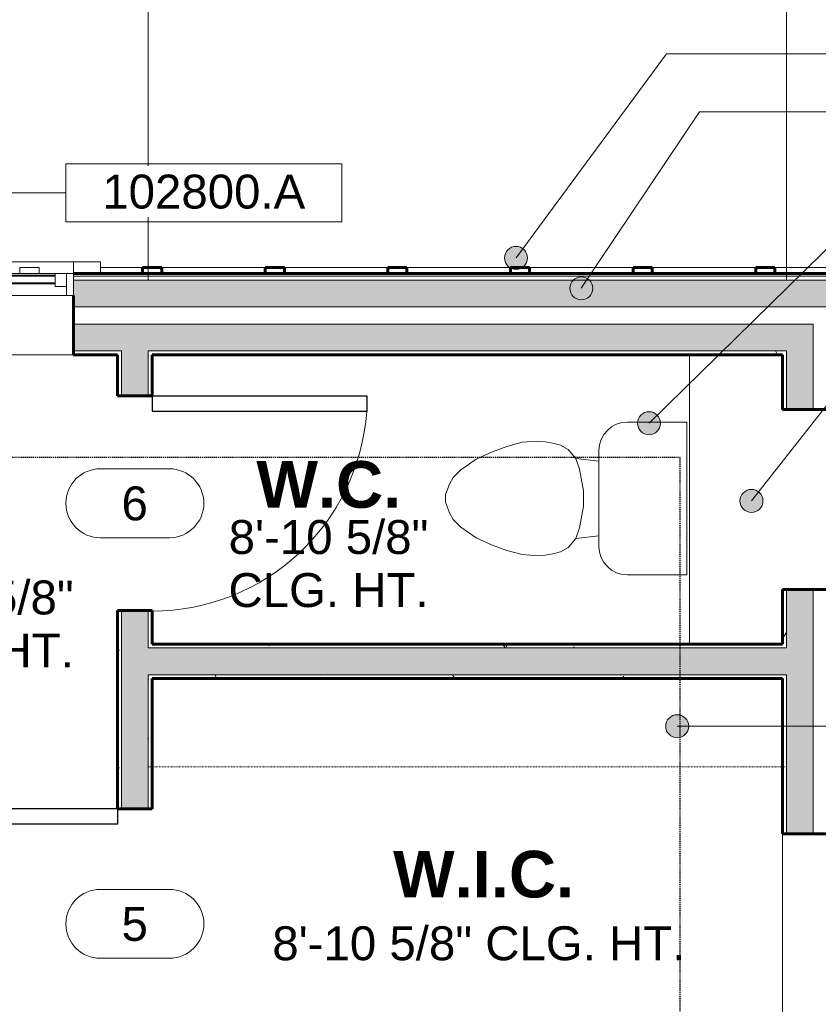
# Model space of a CAD drawing. Header units: inches. Extents: x -653 to 138, y -295 to 603.
# Tile 17 of 21: x -128 to -23, y 61 to 190. Entities that reach past the tile are written whole.
import ezdxf

# ---------------------------------------------------------------- set-up
doc = ezdxf.new("R2010")
doc.units = ezdxf.units.IN
doc.header["$MEASUREMENT"] = 0
for name, pattern in [('1A Hidden Long', [0.21875, 0.15625, -0.0625]), ('3B Center Short', [0.59375, 0.375, -0.0625, 0.09375, -0.0625]), ('Overhead', [0.15625, 0.09375, -0.0625])]:
    doc.linetypes.add(name, pattern=pattern)
for name, color, linetype, lineweight in [('A-ANNO-DIMS', 1, 'Continuous', 9), ('A-ANNO-DIMS-48', 1, 'Continuous', 9), ('A-ANNO-NOTE', 2, 'Continuous', 9), ('A-ANNO-TEXT', 2, 'Continuous', 9), ('A-AREA-IDEN', 2, 'Continuous', 9), ('A-DETL', 5, 'Continuous', 9), ('A-DETL-MBND', 5, 'Continuous', 9), ('A-DOOR', 1, 'Continuous', 18), ('A-DOOR-IDEN', 6, 'Continuous', 9), ('A-FLOR-OTLN', 6, 'Continuous', 18), ('A-GENM', 6, 'Continuous', 9), ('A-GLAZ', 6, 'Continuous', 18), ('A-GLAZ-GLAS', 6, 'Continuous', 40), ('A-WALL', 2, 'Continuous', 18), ('A-WALL-MBNI', 2, 'Continuous', 18), ('A-WALL-PATT', 2, 'Continuous', 60), ('I-WALL', 2, 'Continuous', 18), ('P-SANR-FIXT', 6, 'Continuous', 9)]:
    doc.layers.add(name, color=color, linetype=linetype, lineweight=lineweight)
doc.styles.add('Arial', font='arial.ttf', dxfattribs={"height": 4.425898})
doc.styles.add('Arial_1', font='arial.ttf', dxfattribs={"width": 0.9, "height": 4.425898})
doc.styles.add('Arial_B', font='arialbd.ttf', dxfattribs={"height": 6.088537})
doc.dimstyles.new('Linear_-_3_32__Arial_2', dxfattribs={"dimscale": 12, "dimtxt": 4.5, "dimasz": 0.3125, "dimexe": 0.375, "dimexo": 0.375, "dimgap": 0.0625, "dimtad": 1, "dimdec": 3, "dimrnd": 0.125, "dimzin": 3, "dimdsep": 46, "dimlunit": 4, "dimtxsty": 'Arial_1', "dimblk1": 'OBLIQUE', "dimblk2": 'OBLIQUE', "dimsah": 1, "dimcen": 0.09, "dimdle": 0.375, "dimazin": 0, "dimtfac": 1, "dimtdec": 3, "dimtix": 1, "dimtmove": 0, "dimatfit": 3, "dimfxl": 1, "dimtvp": 1, "dimfrac": 2, "dimtolj": 1, "dimtzin": 0, "dimarcsym": 2})
doc.dimstyles.new('Linear_-_3_32__Arial_2_3', dxfattribs={"dimscale": 12, "dimtxt": 4.5, "dimasz": 0.1875, "dimexe": 0.375, "dimexo": 0.375, "dimgap": 0.0625, "dimtad": 1, "dimdec": 3, "dimrnd": 0.125, "dimzin": 3, "dimdsep": 46, "dimlunit": 4, "dimtxsty": 'Arial_1', "dimblk1": 'OBLIQUE', "dimblk2": 'OBLIQUE', "dimsah": 1, "dimcen": 0.09, "dimdle": 0.375, "dimazin": 0, "dimtfac": 1, "dimtdec": 3, "dimtix": 1, "dimtmove": 0, "dimatfit": 3, "dimfxl": 1, "dimtvp": 1, "dimfrac": 2, "dimtolj": 1, "dimtzin": 0, "dimarcsym": 2})
doc.dimstyles.new('Linear_-_3_32__Arial_2_4', dxfattribs={"dimscale": 12, "dimtxt": 4.5, "dimasz": 0.1875, "dimexe": 0.375, "dimexo": 0.375, "dimgap": 0.0625, "dimtad": 1, "dimdec": 3, "dimrnd": 0.125, "dimzin": 3, "dimdsep": 46, "dimlunit": 4, "dimtxsty": 'Arial_1', "dimblk1": 'OBLIQUE', "dimblk2": 'OBLIQUE', "dimsah": 1, "dimcen": 0.09, "dimdle": 0.375, "dimazin": 0, "dimtfac": 1, "dimtdec": 3, "dimtix": 1, "dimtmove": 0, "dimatfit": 3, "dimfxl": 1, "dimtvp": 1, "dimfrac": 2, "dimtolj": 1, "dimtzin": 0, "dimarcsym": 2})
pattern_1 = [(0, (0, 0), (15.36, 3.84), [0.634, -10.886, 0.634, -10.886, -61.44]), (0, (0, 0), (15.36, 3.84), [-23.04, 0.634, -22.406, 0.634, -10.886, -26.88]), (0, (0, 0), (15.36, 3.84), [-57.6, 0.634, -7.046, 0.634, -18.566]), (120, (5.76, 1.92), (-11.005538, 11.38215), [0.634, -10.886, 0.634, -10.886, -61.44]), (120, (5.76, 1.92), (-11.005538, 11.38215), [-23.04, 0.634, -22.406, 0.634, -10.886, -26.88]), (120, (5.76, 1.92), (-11.005538, 11.38215), [-57.6, 0.634, -7.046, 0.634, -18.566]), (240, (7.68, 9.6), (-4.354462, -15.22215), [0.634, -10.886, 0.634, -10.886, -61.44]), (240, (7.68, 9.6), (-4.354462, -15.22215), [-23.04, 0.634, -22.406, 0.634, -10.886, -26.88]), (240, (7.68, 9.6), (-4.354462, -15.22215), [-57.6, 0.634, -7.046, 0.634, -18.566])]
pattern_2 = [(45, (0, 0), (-4.00647, 4.00647), []), (135, (0, 0), (-4.00647, -4.00647), [])]

# ---------------------------------------------------------------- blocks, each defined once
blk = doc.blocks.new('Single Panel Flush Wood - 2680HC-1003791-Second Floor Plan')
at = {"layer": 'A-DOOR', "lineweight": 30}
for p, q in [((13, 2.25), (13, 32.25)), ((15, 32.25), (13, 32.25)), ((15, 2.25), (15, 32.25)), ((15, 2.25), (13, 2.25))]:
    blk.add_line(p, q, dxfattribs=at)
at = {"layer": 'A-DOOR', "lineweight": 9}
blk.add_arc((15, 2.25), 30.07, 93.8141, 180, dxfattribs=at)
blk = doc.blocks.new('Single Panel Flush Wood - 2480HC-1004009-Second Floor Plan')
at = {"layer": 'A-DOOR', "lineweight": 30}
for p, q in [((12, -2.25), (12, -30.25)), ((14, -2.25), (12, -2.25)), ((14, -2.25), (14, -30.25)), ((14, -30.25), (12, -30.25))]:
    blk.add_line(p, q, dxfattribs=at)
at = {"layer": 'A-DOOR', "lineweight": 9}
blk.add_arc((14, -2.25), 28.07, 180, 265.9137, dxfattribs=at)
blk = doc.blocks.new('Single Casement - 3050CS-1928327-Second Floor Plan')
at = {"layer": 'A-GLAZ'}
for p, q in [((-17.75, 6.81), (-21.25, 6.81)), ((-21.25, 6.81), (-21.25, 6.06)), ((-17.75, 5.31), (-17.75, 6.81)), ((-17.75, 6.81), (17.75, 6.81)), ((21.25, 6.81), (17.75, 6.81)), ((17.75, 6.81), (17.75, 5.31)), ((21.25, 5.31), (21.25, 6.81)), ((17.75, 5.31), (-17.75, 5.31)), ((-17.75, 5.31), (-17.75, 2.44)), ((-16.83, 2.44), (-16.83, 5.31)), ((-16.83, 5.31), (-15.38, 5.31)), ((-15.38, 5.31), (-15.38, 3.6)), ((15.37, 5.31), (-0.73, 5.31)), ((16.83, 5.31), (15.37, 5.31)), ((15.37, 5.31), (15.37, 3.6)), ((15.37, 3.6), (15.37, 5.31)), ((16.83, 5.31), (16.83, 2.44)), ((17.75, 2.44), (17.75, 5.31)), ((-15.38, 3.6), (-16.83, 3.6)), ((15.37, 3.6), (16.83, 3.6)), ((-17.75, 2.44), (17.75, 2.44))]:
    blk.add_line(p, q, dxfattribs=at)
at = {"layer": 'A-GLAZ-GLAS'}
for p, q in [((15.37, 5), (-15.38, 5)), ((15.37, 4), (-15.38, 4))]:
    blk.add_line(p, q, dxfattribs=at)
blk = doc.blocks.new('Closet Shelf and Pole - 15_ Deep-911161-Second Floor Plan')
at = {"layer": 'A-GENM', "linetype": 'Overhead'}
blk.add_line((0, -12), (83.25, -12), dxfattribs=at)
blk = doc.blocks.new('Toilet-Domestic-3D - Toilet-Domestic-3D-V8-Second Floor Plan')
at = {"layer": 'P-SANR-FIXT'}
for p, q in [((-9.98, 19.48), (9.98, 19.48)), ((-9.98, 11.75), (-9.98, 19.48)), ((9.98, 19.48), (9.98, 11.75)), ((6.25, 8.02), (-6.25, 8.02)), ((-4.86, 8.02), (-5.21, 5)), ((4.86, 8.02), (5.21, 5)), ((-3.84, 5.5), (-5.21, 5)), ((-1, 6), (-3.84, 5.5)), ((1, 6), (-1, 6)), ((3.84, 5.5), (1, 6)), ((5.21, 5), (3.84, 5.5)), ((-6.4, 4), (-6.97, 3)), ((-5.21, 5), (-6.4, 4)), ((6.4, 4), (5.21, 5)), ((6.97, 3), (6.4, 4)), ((-6.97, 3), (-7.24, 2)), ((7.24, 2), (6.97, 3)), ((-7.24, 2), (-7.41, 1)), ((7.41, 1), (7.24, 2)), ((-7.41, 1), (-7.5, 0)), ((-7.5, 0), (-7.33, -1.99)), ((7.33, -1.99), (7.5, 0)), ((7.5, 0), (7.41, 1)), ((-7.33, -1.99), (-6.79, -4)), ((6.79, -4), (7.33, -1.99)), ((-6.79, -4), (-6.06, -6)), ((6.06, -6), (6.79, -4)), ((-6.06, -6), (-5.13, -8)), ((5.13, -8), (6.06, -6)), ((-5.13, -8), (-3.74, -10)), ((3.74, -10), (5.13, -8)), ((-3.74, -10), (-2.74, -11)), ((2.74, -11), (3.74, -10)), ((-2.74, -11), (-1.87, -11.5)), ((-1.87, -11.5), (-0.5, -12)), ((0.5, -12), (1.87, -11.5)), ((1.87, -11.5), (2.74, -11)), ((-0.5, -12), (0.5, -12))]:
    blk.add_line(p, q, dxfattribs=at)
for centre, start, end in [((-6.25, 11.75), 180, 270), ((6.25, 11.75), 270, 360)]:
    blk.add_arc(centre, 3.73, start, end, dxfattribs=at)
blk = doc.blocks.new('DIMBLOCK36-Second Floor Plan')
at = {"layer": 'A-ANNO-DIMS-48', "transparency": 16777216}
for p, q in [((-298.29, 155.89), (-298.29, 229.48)), ((-18.29, 155.89), (-18.29, 229.48)), ((-298.29, 224.98), (-13.79, 224.98)), ((-298.29, 224.98), (-298.29, 155.89)), ((-18.29, 224.98), (-18.29, 155.89))]:
    blk.add_line(p, q, dxfattribs=at)
at = {"layer": 'A-ANNO-DIMS-48', "lineweight": 50, "transparency": 16777216}
for p, q in [((-298.29, 224.98), (-296.41, 226.85)), ((-18.29, 224.98), (-16.41, 226.85)), ((-298.29, 224.98), (-300.16, 223.1)), ((-18.29, 224.98), (-20.16, 223.1))]:
    blk.add_line(p, q, dxfattribs=at)
at = {"layer": 'A-ANNO-DIMS-48', "color": 0, "transparency": 16777216, "insert": (-165.24, 231.47), "char_height": 4.426, "width": 16.6985, "attachment_point": 1, "line_spacing_factor": 0.938532, "style": 'Arial_1'}
blk.add_mtext('23\'-4"', dxfattribs=at)
blk = doc.blocks.new('_Oblique')
at = {"color": 0, "linetype": 'ByBlock', "lineweight": -2}
blk.add_line((-0.5, -0.5), (0.5, 0.5), dxfattribs=at)
blk = doc.blocks.new('DIMBLOCK40-Second Floor Plan')
at = {"layer": 'A-ANNO-DIMS-48', "transparency": 16777216}
for p, q in [((-212.04, 151.64), (-212.04, 218.74)), ((-110.79, 155.89), (-110.79, 218.74)), ((-212.04, 214.24), (-110.79, 214.24)), ((-212.04, 214.24), (-212.04, 151.64)), ((-110.79, 214.24), (-110.79, 155.89))]:
    blk.add_line(p, q, dxfattribs=at)
at = {"layer": 'A-ANNO-DIMS-48', "lineweight": 50, "transparency": 16777216}
for p, q in [((-212.04, 214.24), (-210.16, 216.12)), ((-110.79, 214.24), (-108.91, 216.12)), ((-212.04, 214.24), (-213.91, 212.37)), ((-110.79, 214.24), (-112.66, 212.37))]:
    blk.add_line(p, q, dxfattribs=at)
at = {"layer": 'A-ANNO-DIMS-48', "color": 0, "transparency": 16777216, "insert": (-171.41, 220.73), "char_height": 4.426, "width": 24.0092, "attachment_point": 1, "line_spacing_factor": 0.938532, "style": 'Arial_1'}
blk.add_mtext('8\'-5 1/4"', dxfattribs=at)
blk = doc.blocks.new('DIMBLOCK41-Second Floor Plan')
at = {"layer": 'A-ANNO-DIMS-48', "transparency": 16777216}
for p, q in [((-110.79, 155.89), (-110.79, 218.74)), ((-27.54, 155.89), (-27.54, 218.74)), ((-110.79, 214.24), (-27.54, 214.24)), ((-110.79, 214.24), (-110.79, 155.89)), ((-27.54, 214.24), (-27.54, 155.89))]:
    blk.add_line(p, q, dxfattribs=at)
at = {"layer": 'A-ANNO-DIMS-48', "lineweight": 50, "transparency": 16777216}
for p, q in [((-110.79, 214.24), (-108.91, 216.12)), ((-27.54, 214.24), (-25.66, 216.12)), ((-110.79, 214.24), (-112.66, 212.37)), ((-27.54, 214.24), (-29.41, 212.37))]:
    blk.add_line(p, q, dxfattribs=at)
at = {"layer": 'A-ANNO-DIMS-48', "color": 0, "transparency": 16777216, "insert": (-80.69, 220.73), "char_height": 4.426, "width": 27.6646, "attachment_point": 1, "line_spacing_factor": 0.938532, "style": 'Arial_1'}
blk.add_mtext('6\'-11 1/4"', dxfattribs=at)
blk = doc.blocks.new('DIMBLOCK42-Second Floor Plan')
at = {"layer": 'A-ANNO-DIMS-48', "transparency": 16777216}
for p, q in [((-27.54, 155.89), (-27.54, 218.74)), ((-18.29, 155.89), (-18.29, 218.74)), ((-27.54, 214.24), (-13.79, 214.24)), ((-27.54, 214.24), (-27.54, 155.89)), ((-18.29, 214.24), (-18.29, 155.89))]:
    blk.add_line(p, q, dxfattribs=at)
at = {"layer": 'A-ANNO-DIMS-48', "lineweight": 50, "transparency": 16777216}
for p, q in [((-27.54, 214.24), (-25.66, 216.12)), ((-18.29, 214.24), (-16.41, 216.12)), ((-27.54, 214.24), (-29.41, 212.37)), ((-18.29, 214.24), (-20.16, 212.37))]:
    blk.add_line(p, q, dxfattribs=at)
at = {"layer": 'A-ANNO-DIMS-48', "color": 0, "transparency": 16777216, "insert": (-29.97, 220.73), "char_height": 4.426, "width": 16.9477, "attachment_point": 1, "line_spacing_factor": 0.938532, "style": 'Arial_1'}
blk.add_mtext('9 1/4"', dxfattribs=at)
blk = doc.blocks.new('DIMBLOCK44-Second Floor Plan')
at = {"layer": 'A-ANNO-DIMS-48', "transparency": 16777216}
for p, q in [((-138.29, 162.71), (-138.29, 208.02)), ((-110.79, 155.89), (-110.79, 208.02)), ((-138.29, 203.52), (-106.29, 203.52)), ((-110.79, 203.52), (-110.79, 155.89))]:
    blk.add_line(p, q, dxfattribs=at)
at = {"layer": 'A-ANNO-DIMS-48', "lineweight": 50, "transparency": 16777216}
for p, q in [((-138.29, 203.52), (-137.16, 204.65)), ((-110.79, 203.52), (-108.91, 205.4)), ((-138.29, 203.52), (-139.41, 202.4)), ((-110.79, 203.52), (-112.66, 201.65))]:
    blk.add_line(p, q, dxfattribs=at)
at = {"layer": 'A-ANNO-DIMS-48', "linetype": '3B Center Short', "transparency": 16777216}
blk.add_line((-138.29, 203.52), (-138.29, 162.71), dxfattribs=at)
at = {"layer": 'A-ANNO-DIMS-48', "color": 0, "transparency": 16777216, "insert": (-134.54, 210.02), "char_height": 4.426, "width": 24.0092, "attachment_point": 1, "line_spacing_factor": 0.938532, "style": 'Arial_1'}
blk.add_mtext('2\'-3 1/2"', dxfattribs=at)
blk = doc.blocks.new('DIMBLOCK47-Second Floor Plan')
at = {"layer": 'A-ANNO-DIMS-48', "transparency": 16777216}
for p, q in [((133.51, 160.33), (133.51, -184.67)), ((-18.22, 155.83), (138.01, 155.83)), ((133.51, 155.83), (-18.22, 155.83)), ((-42.22, -180.17), (138.01, -180.17)), ((133.51, -180.17), (-42.22, -180.17))]:
    blk.add_line(p, q, dxfattribs=at)
at = {"layer": 'A-ANNO-DIMS-48', "lineweight": 50, "transparency": 16777216}
for p, q in [((133.51, 155.83), (131.64, 157.71)), ((133.51, 155.83), (135.39, 153.96)), ((133.51, -180.17), (131.64, -178.29)), ((133.51, -180.17), (135.39, -182.04))]:
    blk.add_line(p, q, dxfattribs=at)
at = {"layer": 'A-ANNO-DIMS-48', "color": 0, "transparency": 16777216, "insert": (127.02, -19.13), "char_height": 4.426, "width": 16.6985, "attachment_point": 1, "rotation": 90, "line_spacing_factor": 0.938532, "style": 'Arial_1'}
blk.add_mtext('28\'-0"', dxfattribs=at)
blk = doc.blocks.new('Door Tag - Door Tag-41184-Second Floor Plan')
at = {"layer": 'A-DOOR-IDEN'}
for p, q in [((-0.09375, 0.09375), (0.09375, 0.09375)), ((-0.09375, -0.09375), (0.09375, -0.09375))]:
    blk.add_line(p, q, dxfattribs=at)
for centre, start, end in [((-0.09375, 0), 90, 270), ((0.09375, 0), 270, 90)]:
    blk.add_arc(centre, 0.09375, start, end, dxfattribs=at)
blk = doc.blocks.new('DIMBLOCK79-Second Floor Plan')
at = {"layer": 'A-ANNO-DIMS-48', "lineweight": 50, "transparency": 16777216}
for p, q in [((111.95, 107.83), (110.07, 109.71)), ((111.95, 107.83), (113.82, 105.96)), ((111.95, -2.92), (110.07, -1.04)), ((111.95, -2.92), (113.82, -4.79))]:
    blk.add_line(p, q, dxfattribs=at)
at = {"layer": 'A-ANNO-DIMS-48', "transparency": 16777216}
for p, q in [((-18.22, 107.83), (116.45, 107.83)), ((111.95, 107.83), (-18.22, 107.83)), ((111.95, -2.92), (111.95, 107.83)), ((-23.04, -2.92), (116.45, -2.92)), ((111.95, -2.92), (-23.04, -2.92))]:
    blk.add_line(p, q, dxfattribs=at)
at = {"layer": 'A-ANNO-DIMS-48', "color": 0, "transparency": 16777216, "insert": (105.46, 42.45), "char_height": 4.426, "width": 24.0092, "attachment_point": 1, "rotation": 90, "line_spacing_factor": 0.938532, "style": 'Arial_1'}
blk.add_mtext('9\'-2 3/4"', dxfattribs=at)
blk = doc.blocks.new('DIMBLOCK82-Second Floor Plan')
at = {"layer": 'A-ANNO-DIMS-48', "lineweight": 50, "transparency": 16777216}
for p, q in [((95.95, 71.83), (94.82, 72.96)), ((95.95, 71.83), (97.07, 70.71)), ((95.95, -2.92), (94.82, -1.79)), ((95.95, -2.92), (97.07, -4.04))]:
    blk.add_line(p, q, dxfattribs=at)
at = {"layer": 'A-ANNO-DIMS-48', "transparency": 16777216}
for p, q in [((-11.41, 71.83), (100.45, 71.83)), ((95.95, -7.42), (95.95, 71.83)), ((-35.04, -2.92), (100.45, -2.92))]:
    blk.add_line(p, q, dxfattribs=at)
at = {"layer": 'A-ANNO-DIMS-48', "linetype": '3B Center Short', "transparency": 16777216}
for p, q in [((95.95, 71.83), (-11.41, 71.83)), ((95.95, -2.92), (-35.04, -2.92))]:
    blk.add_line(p, q, dxfattribs=at)
at = {"layer": 'A-ANNO-DIMS-48', "color": 0, "transparency": 16777216, "insert": (89.46, 24.45), "char_height": 4.426, "width": 24.0092, "attachment_point": 1, "rotation": 90, "line_spacing_factor": 0.938532, "style": 'Arial_1'}
blk.add_mtext('6\'-2 3/4"', dxfattribs=at)
blk = doc.blocks.new('Keynote Tag - Keynote Number - Boxed - Small-135510-Second Floor Plan')
at = {"layer": 'A-ANNO-NOTE'}
for p, q in [((-0.375, -0.0792), (-0.375, 0.0781)), ((-0.375, 0.0781), (0.375, 0.0781)), ((0.375, 0.0781), (0.375, -0.0792)), ((-0.375, -0.0792), (0.375, -0.0792))]:
    blk.add_line(p, q, dxfattribs=at)

msp = doc.modelspace()

# ---------------------------------------------------------------- hatches: boundary and pattern name
at = {"layer": 'A-ANNO-NOTE'}
h = msp.add_hatch(color=256, dxfattribs=at)
edge = h.paths.add_edge_path(flags=0)
edge.add_arc((-62.8113, 158.725), 1.5, 0, 360)
h = msp.add_hatch(color=256, dxfattribs=at)
edge = h.paths.add_edge_path(flags=0)
edge.add_arc((-54.2975, 154.7587), 1.5, 0, 360)
h = msp.add_hatch(color=256, dxfattribs=at)
edge = h.paths.add_edge_path(flags=0)
edge.add_arc((-45.4632, 137.1554), 1.5, 0, 360)
h = msp.add_hatch(color=256, dxfattribs=at)
edge = h.paths.add_edge_path(flags=0)
edge.add_arc((-32.0971, 127.0176), 1.5, 0, 360)
h = msp.add_hatch(color=256, dxfattribs=at)
edge = h.paths.add_edge_path(flags=0)
edge.add_arc((-41.7906, 97.62), 1.5, 0, 360)
at = {"layer": 'A-WALL-PATT', "lineweight": 9}
h = msp.add_hatch(dxfattribs=at)
h.set_pattern_fill('FP_3', color=256, style=0, pattern_type=2)
h.set_pattern_definition(pattern_2)
h.paths.add_polyline_path([(-109.635, 156.7071), (-109.0361, 156.7071), (-109.0361, 157.4571), (-111.5361, 157.4571), (-111.5361, 156.7071)], flags=0)
h = msp.add_hatch(dxfattribs=at)
h.set_pattern_fill('FP_3', color=256, style=0, pattern_type=2)
h.set_pattern_definition(pattern_2)
h.paths.add_polyline_path([(-95.5361, 156.7071), (-93.0361, 156.7071), (-93.0361, 157.4571), (-95.5361, 157.4571)], flags=0)
h = msp.add_hatch(dxfattribs=at)
h.set_pattern_fill('FP_3', color=256, style=0, pattern_type=2)
h.set_pattern_definition(pattern_2)
h.paths.add_polyline_path([(-79.5361, 156.7071), (-77.0361, 156.7071), (-77.0361, 157.4571), (-79.5361, 157.4571)], flags=0)
h = msp.add_hatch(dxfattribs=at)
h.set_pattern_fill('FP_3', color=256, style=0, pattern_type=2)
h.set_pattern_definition(pattern_2)
h.paths.add_polyline_path([(-63.5361, 156.7071), (-61.0361, 156.7071), (-61.0361, 157.4571), (-63.5361, 157.4571)], flags=0)
h = msp.add_hatch(dxfattribs=at)
h.set_pattern_fill('FP_3', color=256, style=0, pattern_type=2)
h.set_pattern_definition(pattern_2)
h.paths.add_polyline_path([(-47.5361, 156.7071), (-45.0361, 156.7071), (-45.0361, 157.4571), (-47.5361, 157.4571)], flags=0)
h = msp.add_hatch(dxfattribs=at)
h.set_pattern_fill('FP_3', color=256, style=0, pattern_type=2)
h.set_pattern_definition(pattern_2)
h.paths.add_polyline_path([(-30.4609, 156.7071), (-29.0361, 156.7071), (-29.0361, 157.4571), (-31.5361, 157.4571), (-31.5361, 156.7071)], flags=0)
at = {"layer": 'A-WALL-PATT'}
h = msp.add_hatch(color=256, dxfattribs=at)
h.paths.add_polyline_path([(-156.0357, 152.3321), (-156.0357, 155.8321), (-240.5361, 155.8321), (-240.5361, 152.3321), (-162.4178, 152.3321)], flags=0)
h.paths.add_polyline_path([(-21.7861, 152.3321), (-21.7861, 155.8321), (-120.5357, 155.8321), (-120.5357, 152.3321), (-24.0361, 152.3321)], flags=0)
h.paths.add_polyline_path([(-276.0361, 152.3321), (-276.0361, 155.8321), (-294.7861, 155.8321), (-294.7861, 152.3321), (-285.5775, 152.3321)], flags=0)
h = msp.add_hatch(color=256, dxfattribs=at)
h.paths.add_polyline_path([(-110.7861, 146.5821), (-27.5361, 146.5821), (-27.5361, 150.0821), (-120.5357, 150.0821), (-120.5357, 146.5821), (-114.2861, 146.5821)], flags=0)
h.paths.add_polyline_path([(-156.0357, 146.5821), (-156.0357, 150.0821), (-240.5361, 150.0821), (-240.5361, 146.5821), (-162.4178, 146.5821)], flags=0)
h.paths.add_polyline_path([(-276.0361, 146.5821), (-276.0361, 150.0821), (-289.0361, 150.0821), (-289.0361, 146.5821), (-285.5775, 146.5821)], flags=0)
h = msp.add_hatch(color=256, dxfattribs=at)
h.paths.add_polyline_path([(-24.0361, -2.9179), (-24.0361, 60.0821), (-27.5361, 60.0821), (-27.5361, -2.9179)], flags=0)
h.paths.add_polyline_path([(-27.5361, 83.5821), (-24.0361, 83.5821), (-24.0361, 115.4571), (-27.5361, 115.4571), (-27.5361, 101.2994)], flags=0)
h.paths.add_polyline_path([(-27.5361, 138.9571), (-24.0361, 138.9571), (-24.0361, 150.0821), (-27.5361, 150.0821), (-27.5361, 145.8743)], flags=0)
at = {"layer": 'A-WALL-PATT', "lineweight": 9}
h = msp.add_hatch(dxfattribs=at)
h.set_pattern_fill('FP_2', color=256, style=0, pattern_type=2)
h.set_pattern_definition(pattern_1)
h.paths.add_polyline_path([(-208.5361, 146.0821), (-156.0357, 146.0821), (-156.0357, 146.5821), (-208.5361, 146.5821)], flags=0)
h.paths.add_polyline_path([(-39.258, 146.0821), (-28.0361, 146.0821), (-28.0361, 146.5821), (-110.7861, 146.5821), (-110.7861, 146.0821), (-56.8523, 146.0821)], flags=0)
h.paths.add_polyline_path([(-240.5361, 146.0821), (-212.0361, 146.0821), (-212.0361, 146.5821), (-240.5361, 146.5821)], flags=0)
h.paths.add_polyline_path([(-285.5775, 146.0821), (-276.0361, 146.0821), (-276.0361, 146.5821), (-288.5361, 146.5821), (-288.5361, 146.0821)], flags=0)
h.paths.add_polyline_path([(-114.2861, 146.0821), (-114.2861, 146.5821), (-120.5357, 146.5821), (-120.5357, 146.0821), (-114.7861, 146.0821)], flags=0)
at = {"layer": 'A-WALL-PATT'}
h = msp.add_hatch(color=256, dxfattribs=at)
h.paths.add_polyline_path([(-114.2861, -2.9179), (-110.7861, -2.9179), (-110.7861, 56.8321), (-114.2861, 56.8321), (-114.2861, -2.4179)], flags=0)
h.paths.add_polyline_path([(-110.7861, 86.8321), (-110.7861, 112.7071), (-114.2861, 112.7071), (-114.2861, 86.8321), (-112.5361, 86.8321)], flags=0)
h.paths.add_polyline_path([(-110.7861, 140.7071), (-110.7861, 146.5821), (-114.2861, 146.5821), (-114.2861, 140.7071), (-112.5361, 140.7071)], flags=0)
at = {"layer": 'A-WALL-PATT', "lineweight": 9}
h = msp.add_hatch(dxfattribs=at)
h.set_pattern_fill('FP_2', color=256, style=0, pattern_type=2)
h.set_pattern_definition(pattern_1)
h.paths.add_polyline_path([(-27.5361, -2.4179), (-27.5361, 45.8996), (-28.0361, 45.8996), (-28.0361, -2.4179)], flags=0)
h.paths.add_polyline_path([(-27.5361, 47.3996), (-27.5361, 60.0821), (-28.0361, 60.0821), (-28.0361, 47.3996)], flags=0)
h.paths.add_polyline_path([(-28.0361, 83.5821), (-27.5361, 83.5821), (-27.5361, 104.3321), (-28.0361, 104.3321), (-28.0361, 101.2994)], flags=0)
h.paths.add_polyline_path([(-27.5361, 107.8321), (-27.5361, 115.4571), (-28.0361, 115.4571), (-28.0361, 107.8321)], flags=0)
h.paths.add_polyline_path([(-28.0361, 138.9571), (-27.5361, 138.9571), (-27.5361, 146.5821), (-28.0361, 146.5821), (-28.0361, 145.8743)], flags=0)
h = msp.add_hatch(dxfattribs=at)
h.set_pattern_fill('FP_2', color=256, style=0, pattern_type=2)
h.set_pattern_definition(pattern_1)
h.paths.add_polyline_path([(-114.7861, -2.4179), (-114.2861, -2.4179), (-114.2861, 56.8321), (-114.7861, 56.8321), (-114.7861, 41.8662)], flags=0)
h.paths.add_polyline_path([(-114.7861, 86.8321), (-114.2861, 86.8321), (-114.2861, 112.7071), (-114.7861, 112.7071), (-114.7861, 101.2994)], flags=0)
h.paths.add_polyline_path([(-114.2861, 140.7071), (-114.2861, 146.0821), (-114.7861, 146.0821), (-114.7861, 140.7071)], flags=0)
h = msp.add_hatch(dxfattribs=at)
h.set_pattern_fill('FP_2', color=256, style=0, pattern_type=2)
h.set_pattern_definition(pattern_1)
h.paths.add_polyline_path([(-110.2861, -2.4179), (-110.2861, 45.8996), (-110.7861, 45.8996), (-110.7861, -2.4179)], flags=0)
h.paths.add_polyline_path([(-110.2861, 47.3996), (-110.2861, 56.8321), (-110.7861, 56.8321), (-110.7861, 47.3996)], flags=0)
h.paths.add_polyline_path([(-110.7861, 86.8321), (-110.2861, 86.8321), (-110.2861, 104.3321), (-110.7861, 104.3321), (-110.7861, 101.2994)], flags=0)
h.paths.add_polyline_path([(-110.7861, 107.8321), (-110.2861, 107.8321), (-110.2861, 112.7071), (-110.7861, 112.7071)], flags=0)
h.paths.add_polyline_path([(-110.2861, 140.7071), (-110.2861, 146.0821), (-110.7861, 146.0821), (-110.7861, 140.7071)], flags=0)
h = msp.add_hatch(dxfattribs=at)
h.set_pattern_fill('FP_2', color=256, style=0, pattern_type=2)
h.set_pattern_definition(pattern_1)
h.paths.add_polyline_path([(-39.258, 107.8321), (-28.0361, 107.8321), (-28.0361, 108.3321), (-110.2861, 108.3321), (-110.2861, 107.8321), (-56.8523, 107.8321)], flags=0)
at = {"layer": 'A-WALL-PATT'}
msp.add_hatch(color=256, dxfattribs=at).paths.add_polyline_path([(-110.2861, 104.3321), (-27.5361, 104.3321), (-27.5361, 107.8321), (-110.7861, 107.8321), (-110.7861, 104.3321)], flags=0)
at = {"layer": 'A-WALL-PATT', "lineweight": 9}
h = msp.add_hatch(dxfattribs=at)
h.set_pattern_fill('FP_2', color=256, style=0, pattern_type=2)
h.set_pattern_definition(pattern_1)
h.paths.add_polyline_path([(-28.0361, 103.8321), (-28.0361, 104.3321), (-110.2861, 104.3321), (-110.2861, 103.8321), (-39.258, 103.8321)], flags=0)

# ---------------------------------------------------------------- linework, layer by layer
at = {"layer": 'A-ANNO-NOTE'}
for p, q in [((-62.8113, 158.725), (-43.1768, 185.3559)), ((-43.1768, 185.3559), (-1.7754, 185.3559)), ((-54.2975, 154.7587), (-38.8628, 177.8022)), ((-38.8628, 177.8022), (-1.7754, 177.8022)), ((-129.6663, 167.2071), (-121.5361, 167.2071)), ((-45.4632, 137.1554), (-19.1159, 163.0196)), ((-32.0971, 127.0176), (-12.4171, 152.0848)), ((-41.7906, 97.62), (-1.7754, 97.62))]:
    msp.add_line(p, q, dxfattribs=at)
for centre in [(-62.8113, 158.725), (-54.2975, 154.7587), (-45.4632, 137.1554), (-32.0971, 127.0176), (-41.7906, 97.62)]:
    msp.add_circle(centre, 1.5, dxfattribs=at)
at = {"layer": 'A-DETL', "linetype": '1A Hidden Long', "lineweight": 30}
for p in [(-301.5986, 132.7071), (-41.4111, -6.4179)]:
    msp.add_line(p, (-41.4111, 132.7071), dxfattribs=at)
at = {"layer": 'A-DETL-MBND'}
for p, q in [((-117.0357, 157.4571), (-111.5361, 157.4571)), ((-109.0361, 157.4571), (-95.5361, 157.4571)), ((-93.0361, 157.4571), (-79.5361, 157.4571)), ((-77.0361, 157.4571), (-63.5361, 157.4571)), ((-61.0361, 157.4571), (-47.5361, 157.4571)), ((-45.0361, 157.4571), (-31.5361, 157.4571)), ((-29.0361, 157.4571), (-19.1611, 157.4571))]:
    msp.add_line(p, q, dxfattribs=at)
at = {"layer": 'A-FLOR-OTLN'}
msp.add_line((-40.1611, 146.0821), (-40.1611, 108.3321), dxfattribs=at)
at = {"layer": 'A-WALL', "lineweight": 60}
for p, q in [((-109.0361, 157.4571), (-111.5361, 157.4571)), ((-111.5361, 157.4571), (-111.5361, 156.7071)), ((-109.0361, 156.7071), (-109.0361, 157.4571)), ((-93.0361, 157.4571), (-95.5361, 157.4571)), ((-95.5361, 157.4571), (-95.5361, 156.7071)), ((-93.0361, 156.7071), (-93.0361, 157.4571)), ((-77.0361, 157.4571), (-79.5361, 157.4571)), ((-79.5361, 157.4571), (-79.5361, 156.7071)), ((-77.0361, 156.7071), (-77.0361, 157.4571)), ((-61.0361, 157.4571), (-63.5361, 157.4571)), ((-63.5361, 157.4571), (-63.5361, 156.7071)), ((-61.0361, 156.7071), (-61.0361, 157.4571)), ((-45.0361, 157.4571), (-47.5361, 157.4571)), ((-47.5361, 157.4571), (-47.5361, 156.7071)), ((-45.0361, 156.7071), (-45.0361, 157.4571)), ((-29.0361, 157.4571), (-31.5361, 157.4571)), ((-31.5361, 157.4571), (-31.5361, 156.7071)), ((-29.0361, 156.7071), (-29.0361, 157.4571)), ((-120.5357, 156.7071), (-17.4111, 156.7071)), ((-120.5357, 153.8321), (-120.5357, 146.0821)), ((-120.5357, 146.0821), (-114.7861, 146.0821)), ((-110.2861, 146.0821), (-28.0361, 146.0821)), ((-28.0361, 146.0821), (-28.0361, 138.9571)), ((-28.0361, 138.9571), (-20.2861, 138.9571)), ((-20.2861, 115.4571), (-28.0361, 115.4571)), ((-28.0361, 115.4571), (-28.0361, 108.3321)), ((-28.0361, 103.8321), (-28.0361, 83.5821)), ((-28.0361, 83.5821), (-20.2861, 83.5821))]:
    msp.add_line(p, q, dxfattribs=at)
at = {"layer": 'A-WALL'}
for p, q in [((-120.5357, 156.3321), (-17.7861, 156.3321)), ((-120.5357, 155.8321), (-18.2861, 155.8321)), ((-120.5357, 152.3321), (-21.7861, 152.3321)), ((-120.5357, 150.0821), (-24.0361, 150.0821)), ((-24.0361, 150.0821), (-24.0361, 138.9571)), ((-120.5357, 146.5821), (-114.2861, 146.5821)), ((-110.7861, 146.5821), (-27.5361, 146.5821)), ((-27.5361, 146.5821), (-27.5361, 138.9571)), ((-120.5357, 146.0821), (-156.0357, 146.0821)), ((-27.5361, 115.4571), (-27.5361, 107.8321)), ((-24.0361, 115.4571), (-24.0361, 83.5821)), ((-27.5361, 104.3321), (-27.5361, 83.5821)), ((-28.0361, 60.0821), (-28.0361, 83.5821))]:
    msp.add_line(p, q, dxfattribs=at)
at = {"layer": 'A-WALL-MBNI', "lineweight": 9}
for p, q in [((-127.5361, 156.7071), (-127.5361, 157.4571)), ((-127.5361, 157.4571), (-125.0361, 157.4571)), ((-125.0361, 157.4571), (-125.0361, 156.7071))]:
    msp.add_line(p, q, dxfattribs=at)
at = {"layer": 'I-WALL'}
for p, q in [((-114.2861, 146.5821), (-114.2861, 140.7071)), ((-110.7861, 140.7071), (-110.7861, 146.5821)), ((-114.2861, 112.7071), (-114.2861, 86.8321)), ((-110.7861, 107.8321), (-110.7861, 112.7071)), ((-27.5361, 107.8321), (-110.7861, 107.8321)), ((-110.7861, 86.8321), (-110.7861, 104.3321)), ((-27.5361, 104.3321), (-110.7861, 104.3321))]:
    msp.add_line(p, q, dxfattribs=at)
at = {"layer": 'I-WALL', "lineweight": 60}
for p, q in [((-114.7861, 146.0821), (-114.7861, 140.7071)), ((-110.2861, 140.7071), (-110.2861, 146.0821)), ((-114.7861, 140.7071), (-110.2861, 140.7071)), ((-114.7861, 112.7071), (-114.7861, 86.8321)), ((-110.2861, 112.7071), (-114.7861, 112.7071)), ((-110.2861, 108.3321), (-110.2861, 112.7071)), ((-28.0361, 108.3321), (-110.2861, 108.3321)), ((-110.2861, 86.8321), (-110.2861, 103.8321)), ((-110.2861, 103.8321), (-28.0361, 103.8321)), ((-114.7861, 86.8321), (-110.2861, 86.8321))]:
    msp.add_line(p, q, dxfattribs=at)

# ---------------------------------------------------------------- block references
at = {"layer": 'A-ANNO-NOTE', "xscale": 47.99999999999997, "yscale": 47.99999999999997, "zscale": 47.99999999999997}
msp.add_blockref('Keynote Tag - Keynote Number - Boxed - Small-135510-Second Floor Plan', (-103.5361, 167.234), dxfattribs=at)
at = {"layer": 'A-DOOR', "rotation": 89.99999999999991}
for name, p in [('Single Panel Flush Wood - 2480HC-1004009-Second Floor Plan', (-112.5361, 126.7071)), ('Single Panel Flush Wood - 2680HC-1003791-Second Floor Plan', (-112.5361, 71.8321))]:
    msp.add_blockref(name, p, dxfattribs=at)
at = {"layer": 'A-DOOR-IDEN', "xscale": 47.99999999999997, "yscale": 47.99999999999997, "zscale": 47.99999999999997}
for p in [(-112.5361, 126.7071), (-112.5361, 71.8321)]:
    msp.add_blockref('Door Tag - Door Tag-41184-Second Floor Plan', p, dxfattribs=at)
at = {"layer": 'A-GENM', "linetype": 'Overhead'}
msp.add_blockref('Closet Shelf and Pole - 15_ Deep-911161-Second Floor Plan', (-110.7861, 104.3321), dxfattribs=at)
at = {"layer": 'A-GLAZ'}
msp.add_blockref('Single Casement - 3050CS-1928327-Second Floor Plan', (-138.2857, 151.3946), dxfattribs=at)
at = {"layer": 'P-SANR-FIXT', "rotation": 269.9999999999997}
msp.add_blockref('Toilet-Domestic-3D - Toilet-Domestic-3D-V8-Second Floor Plan', (-60.0124, 127.3321), dxfattribs=at)

# ---------------------------------------------------------------- texts
at = {"layer": 'A-ANNO-TEXT', "color": 7, "attachment_point": 2, "line_spacing_factor": 0.938532, "style": 'Arial'}
for s, insert, char_height, width in [('8\'-10 5/8"\\PCLG. HT.', (-87.27, 124.5186), 4.4259, 31.05), ('8\'-10 5/8"\\PCLG. HT.', (-133.5476, 116.6308), 4.4259, 31.05), ('8\'-10 5/8" CLG. HT.', (-67.6639, 71.5087), 4.425898, 64.152)]:
    msp.add_mtext(s, dxfattribs=dict(at, insert=insert, char_height=char_height, width=width))
at = {"layer": 'A-AREA-IDEN', "char_height": 6.08854, "attachment_point": 2, "line_spacing_factor": 0.938532, "style": 'Arial_B'}
for s, insert, width in [('W.C.', (-87.233, 132.2045), 21.888), ('W.I.C.', (-67.0396, 81.3571), 27.36)]:
    msp.add_mtext(s, dxfattribs=dict(at, insert=insert, width=width))
at = {"layer": 'A-DOOR-IDEN', "char_height": 4.4259, "width": 4.104, "attachment_point": 2, "line_spacing_factor": 0.938532, "style": 'Arial'}
for s, insert in [('6', (-112.5568, 128.9093)), ('5', (-112.5568, 74.0343))]:
    msp.add_mtext(s, dxfattribs=dict(at, insert=insert))

# ---------------------------------------------------------------- dimensions: what is measured, and where the dimension line sits
at = {"layer": 'A-ANNO-DIMS'}
for base, p1, p2, dimstyle, override, picture, middle in [((-18.2861, 224.976), (-298.2861, 151.3946), (-18.2861, 151.3946), 'Linear_-_3_32__Arial_2', {"dimpost": '<>', "dimfxl": 280}, 'DIMBLOCK36-Second Floor Plan', (-158.2861, 227.9873)), ((-110.7861, 214.2402), (-212.0361, 147.1446), (-110.7861, 151.3946), 'Linear_-_3_32__Arial_2', {"dimpost": '<>', "dimfxl": 101.339158}, 'DIMBLOCK40-Second Floor Plan', (-161.4111, 217.2787)), ((-27.5361, 214.2402), (-110.7861, 151.3946), (-27.5361, 151.3946), 'Linear_-_3_32__Arial_2', {"dimpost": '<>', "dimfxl": 83.25}, 'DIMBLOCK41-Second Floor Plan', (-69.1611, 217.2787)), ((-18.2861, 214.2402), (-27.5361, 151.3946), (-18.2861, 151.3946), 'Linear_-_3_32__Arial_2', {"dimpost": '<>', "dimfxl": 9.25}, 'DIMBLOCK42-Second Floor Plan', (-22.9111, 217.2787)), ((-110.7861, 203.524), (-138.2857, 158.2071), (-110.7861, 151.3946), 'Linear_-_3_32__Arial_2_4', {"dimpost": '<>', "dimfxl": 28.330875}, 'DIMBLOCK44-Second Floor Plan', (-124.5359, 206.564))]:
    dim = msp.add_linear_dim(base=base, p1=p1, p2=p2, dimstyle=dimstyle, override=override, dxfattribs=at)
    dim.commit()
    dim.dimension.update_dxf_attribs({"geometry": picture, "text_midpoint": middle})
for base, p1, p2, dimstyle, override, picture, middle in [((133.5137, -180.1679), (-22.7236, 155.8321), (-46.7236, -180.1679), 'Linear_-_3_32__Arial_2', {"dimpost": '<>', "dimfxl": 336.856052}, 'DIMBLOCK47-Second Floor Plan', (130.5039, -12.1679)), ((111.9479, 107.8321), (-27.5361, -2.9179), (-22.7236, 107.8321), 'Linear_-_3_32__Arial_2', {"dimpost": '<>', "dimfxl": 110.854511}, 'DIMBLOCK79-Second Floor Plan', (108.9079, 52.4571)), ((95.9463, 71.8321), (-39.5361, -2.9179), (-15.9111, 71.8321), 'Linear_-_3_32__Arial_2_3', {"dimpost": '<>', "dimfxl": 78.394535}, 'DIMBLOCK82-Second Floor Plan', (92.9064, 34.4571))]:
    dim = msp.add_linear_dim(base=base, p1=p1, p2=p2, angle=90, dimstyle=dimstyle, override=override, dxfattribs=at)
    dim.commit()
    dim.dimension.update_dxf_attribs({"geometry": picture, "text_midpoint": middle})

# ---------------------------------------------------------------- next in the draw order: texts
at = {"layer": 'A-ANNO-NOTE', "insert": (-103.5499, 169.5901), "char_height": 4.4259, "width": 31.59, "attachment_point": 2, "line_spacing_factor": 0.938532, "style": 'Arial', "bg_fill": 3, "box_fill_scale": 1.25, "bg_fill_color": 0, "bg_fill_transparency": 0}
msp.add_mtext('102800.A', dxfattribs=at)

doc.saveas('drawing.dxf')
